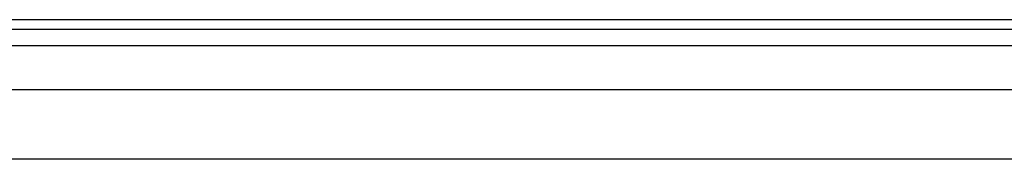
# Model space of a CAD drawing. Header units: inches. Extents: x 5 to 143, y 9 to 74.
# Tile 44 of 76: x 22.622 to 28.178, y 52.889 to 53.676. Entities that reach past the tile are written whole.
import ezdxf

# ---------------------------------------------------------------- set-up
doc = ezdxf.new("R2010")
doc.units = ezdxf.units.IN
doc.header["$MEASUREMENT"] = 0
doc.layers.add('Visible Edges(ANSI)', color=7, linetype='Continuous', lineweight=25)
doc.layers.add('Visible Tangent Edges(ANSI)', color=7, linetype='Continuous', lineweight=25)

msp = doc.modelspace()

# ---------------------------------------------------------------- linework, layer by layer
at = {"layer": 'Visible Edges(ANSI)'}
for p, q in [((34.485, 53.6761), (4.859, 53.6761)), ((4.859, 53.6231), (34.485, 53.6231)), ((5.5897, 53.2824), (33.7339, 53.2824)), ((33.7339, 52.8887), (5.5897, 52.8887))]:
    msp.add_line(p, q, dxfattribs=at)
at = {"layer": 'Visible Tangent Edges(ANSI)'}
msp.add_line((4.859, 53.5301), (34.485, 53.5301), dxfattribs=at)

doc.saveas('drawing.dxf')
